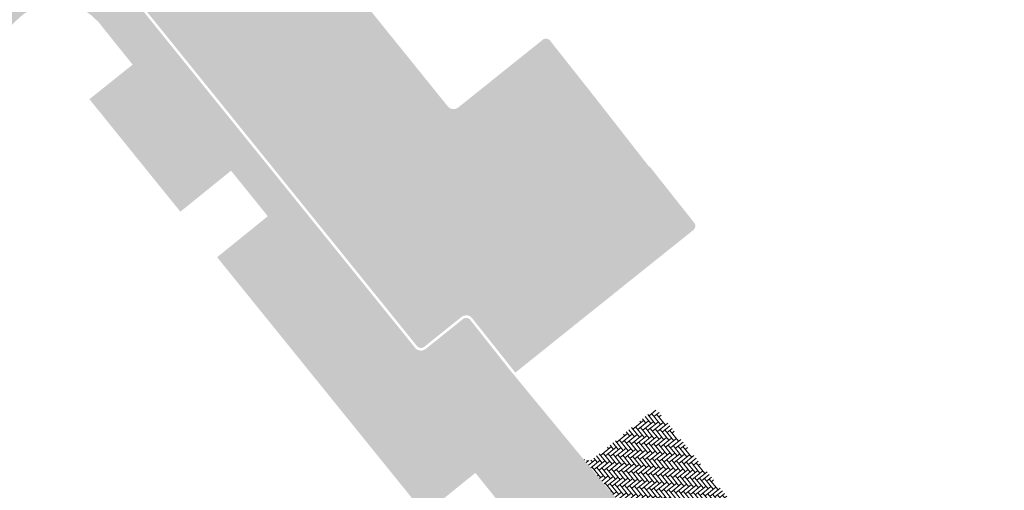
# Model space of a CAD drawing. Header units: metres. Extents: x 93002 to 93462, y 464845 to 465338.
# Tile 13 of 15: x 93344 to 93403, y 465136 to 465164. Entities that reach past the tile are written whole.
import ezdxf

# ---------------------------------------------------------------- set-up
doc = ezdxf.new("R2010")
doc.units = ezdxf.units.M
doc.layers.add('N-RO-GR-HEESTERS-A', color=62, linetype='CONTINUOUS', lineweight=18, transparency=0.2)
doc.layers.add('N-RO-VH-VERHARDING_STRAATBAKSTEEN-A', color=7, linetype='CONTINUOUS', lineweight=9, true_color=0xaa7a7a)
doc.layers.add('N-RO-VH-VERHARDING_TEGEL-A-200', color=252, linetype='CONTINUOUS', lineweight=9)
pattern_1 = [(128.9, (13.79169252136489, 16.91912794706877), (-0.4576880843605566, 0.2089177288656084), [0.45, -0.45]), (218.9, (13.79169252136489, 16.91912794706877), (0.282583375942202, -0.3502094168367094), [])]
pattern_2 = [(129.1, (1.650574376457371, -11.04544749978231), (-0.2911914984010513, 0.03009171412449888), [0.828, -0.414]), (39.10000000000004, (1.168649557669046, -11.43709717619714), (-0.2911914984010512, 0.03009171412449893), [0.8280000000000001, -0.414])]

msp = doc.modelspace()

# ---------------------------------------------------------------- hatches: boundary and pattern name
at = {"layer": 'N-RO-GR-HEESTERS-A', "true_color": 0xed1f24, "transparency": 33554687}
h = msp.add_hatch(dxfattribs=at)
h.set_pattern_fill('CROSS', color=240, scale=0.05)
h.set_pattern_definition([(0, (0, 0), (0.3175, 0.3175), [0.15875, -0.4762500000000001]), (90, (0.079375, -0.079375), (-0.3175, 0.3175), [0.15875, -0.4762500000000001])])
edge = h.paths.add_edge_path()
edge.add_arc((93349.89507808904, 465182.8359182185), 0.2999999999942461, 308.9558982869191, 398.998949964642)
edge.add_line((93350.1282253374, 465183.024710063), (93349.34170993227, 465183.9960120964))
edge.add_arc((93349.69987276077, 465184.2818967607), 0.4582691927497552, 140.8111992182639, 218.5967789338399, ccw=False)
edge.add_line((93349.34468296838, 465184.5714668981), (93349.09727799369, 465184.8692755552))
edge.add_line((93349.09727799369, 465184.8692755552), (93354.03234631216, 465188.9690907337))
edge.add_line((93354.03234631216, 465188.9690907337), (93352.15361667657, 465191.2850095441))
edge.add_line((93352.15361667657, 465191.2850095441), (93316.46439094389, 465162.3196590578))
edge.add_line((93316.46439094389, 465162.3196590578), (93318.01350908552, 465160.4100751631))
edge.add_line((93318.01350908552, 465160.4100751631), (93331.77623802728, 465171.2293989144))
edge.add_line((93331.77623802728, 465171.2293989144), (93332.01551752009, 465170.9250232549))
edge.add_arc((93332.22630578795, 465170.5274452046), 0.4499999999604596, 38.17202689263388, 117.93167859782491, ccw=False)
edge.add_line((93332.58007721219, 465170.8055562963), (93333.3526080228, 465169.8228578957))
edge.add_arc((93333.58845563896, 465170.0082652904), 0.3000000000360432, 218.1720269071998, 308.1720268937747)
edge.add_line((93333.77386303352, 465169.7724176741), (93337.59697026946, 465172.7778852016))
edge.add_arc((92973.37291878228, 465648.5345371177), 599.169050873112, 307.4365112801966, 308.9558982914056)
at = {"layer": 'N-RO-VH-VERHARDING_STRAATBAKSTEEN-A', "true_color": 0x794e4e}
h = msp.add_hatch(dxfattribs=at)
h.set_pattern_fill('DF-KEPER', color=27, scale=3, angle=129.1)
h.set_pattern_definition(pattern_2)
edge = h.paths.add_edge_path()
edge.add_arc((93383.87736854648, 465151.6388836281), 0.2999999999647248, 308.667868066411, 398.3867923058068)
edge.add_line((93384.11251953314, 465151.8251737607), (93381.44846471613, 465155.1879665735))
edge.add_line((93381.44846471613, 465155.1879665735), (93370.24239997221, 465146.2205292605))
edge.add_arc((93370.52356217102, 465145.869177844), 0.4499999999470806, 38.38679228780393, 128.6678680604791, ccw=False)
edge.add_line((93370.87628865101, 465146.1486130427), (93373.44958191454, 465142.9100176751))
edge.add_line((93373.44958191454, 465142.9100176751), (93384.06481001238, 465151.4046493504))
edge = h.paths.add_edge_path()
edge.add_line((93378.24143320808, 465159.2361499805), (93375.51211828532, 465162.6813195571))
edge.add_arc((93375.27696729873, 465162.4950294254), 0.2999999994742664, 38.38679219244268, 128.667868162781)
edge.add_line((93375.08952583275, 465162.7292637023), (93370.0516182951, 465158.6977753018))
edge.add_arc((93369.77045609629, 465159.0491267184), 0.4500000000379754, 218.9511908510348, 308.6678680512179, ccw=False)
edge.add_line((93369.42049929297, 465158.7662305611), (93359.90959743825, 465170.5316954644))
edge.add_arc((93359.6762929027, 465170.3430980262), 0.3000000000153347, 38.95119084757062, 128.9511908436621)
edge.add_line((93359.4876954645, 465170.5764025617), (93356.18254787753, 465167.9046055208))
edge.add_arc((93355.89965172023, 465168.2545623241), 0.4499999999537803, 218.9511908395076, 308.95119084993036, ccw=False)
edge.add_line((93355.54969491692, 465167.9716661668), (93368.75069211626, 465151.641367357))
edge.add_line((93368.75069211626, 465151.641367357), (93372.928, 465155.052))
edge.add_line((93372.928, 465155.052), (93378.24143320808, 465159.2361499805))
h = msp.add_hatch(dxfattribs=at)
h.set_pattern_fill('DF-KEPER', color=27, scale=3, angle=174.1)
h.set_pattern_definition([(174.1, (94357.16091574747, 464594.0460093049), (-0.2271815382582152, -0.184625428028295), [0.8280000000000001, -0.414]), (84.10000000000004, (94357.09708158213, 464593.4282988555), (-0.2271815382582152, -0.1846254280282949), [0.8280000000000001, -0.414])])
edge = h.paths.add_edge_path()
edge.add_line((93381.43777293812, 465155.1434503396), (93378.24143320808, 465159.2361499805))
edge.add_line((93378.24143320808, 465159.2361499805), (93372.928, 465155.052))
edge.add_line((93372.928, 465155.052), (93368.75069211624, 465151.641367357))
edge.add_line((93368.75069211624, 465151.641367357), (93355.54969491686, 465167.9716661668))
edge.add_line((93355.54969491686, 465167.9716661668), (93354.11783579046, 465169.7429480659))
edge.add_line((93354.11783579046, 465169.7429480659), (93349.92755887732, 465166.3368074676))
edge.add_line((93349.92755887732, 465166.3368074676), (93367.59350941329, 465144.4831363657))
edge.add_arc((93367.82681394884, 465144.6717338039), 0.3000000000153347, 218.9511908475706, 308.6678680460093)
edge.add_line((93368.01425541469, 465144.4374995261), (93370.2423999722, 465146.2205292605))
edge.add_line((93370.2423999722, 465146.2205292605), (93381.43777293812, 465155.1434503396))
h = msp.add_hatch(dxfattribs=at)
h.set_pattern_fill('DF-KEPER', color=27, scale=3, angle=129.1)
h.set_pattern_definition(pattern_2)
edge = h.paths.add_edge_path()
edge.add_arc((93381.76506092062, 465140.3711257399), 0.3000000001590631, 38.95119086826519, 128.9511908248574)
edge.add_line((93381.5764634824, 465140.6044302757), (93378.07154246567, 465137.7711414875))
edge.add_arc((93377.78864630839, 465138.1210982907), 0.4499999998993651, 219.5177643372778, 308.95119085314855, ccw=False)
edge.add_line((93377.44150400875, 465137.8347554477), (93388.7657117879, 465124.2347262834))
edge.add_arc((93389.11630550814, 465124.5175548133), 0.4504530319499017, 128.9742108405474, 218.8935716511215, ccw=False)
edge.add_line((93388.83298382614, 465124.8677501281), (93392.13792002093, 465127.5393762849))
edge.add_arc((93391.9493225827, 465127.7726808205), 0.3000000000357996, 308.9511908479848, 398.9511908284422)
edge.add_line((93392.18262711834, 465127.9612782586), (93381.99836545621, 465140.5597231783))
at = {"layer": 'N-RO-VH-VERHARDING_TEGEL-A-200'}
h = msp.add_hatch(dxfattribs=at)
h.set_pattern_fill('AVH-TEGEL_300X300_HALFST', color=256, scale=1.5, angle=128.9, pattern_type=2)
h.set_pattern_definition(pattern_1)
edge = h.paths.add_edge_path()
edge.add_line((93386.99539096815, 465200.7518445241), (93383.1477181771, 465197.6209713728))
edge.add_line((93383.1477181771, 465197.6209713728), (93383.47060379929, 465197.7710992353))
edge.add_line((93383.47060379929, 465197.7710992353), (93383.70119595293, 465197.8597885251))
edge.add_line((93383.70119595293, 465197.8597885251), (93383.98609139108, 465197.9445423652))
edge.add_line((93383.98609139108, 465197.9445423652), (93384.27815430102, 465198.0078567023))
edge.add_line((93384.27815430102, 465198.0078567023), (93384.57344272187, 465198.0477053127))
edge.add_line((93384.57344272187, 465198.0477053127), (93384.90627042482, 465198.0660051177))
edge.add_line((93384.90627042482, 465198.0660051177), (93385.16894612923, 465198.0579152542))
edge.add_line((93385.16894612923, 465198.0579152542), (93385.46510524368, 465198.0272781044))
edge.add_line((93385.46510524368, 465198.0272781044), (93385.75915590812, 465197.9752066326))
edge.add_line((93385.75915590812, 465197.9752066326), (93386.04732910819, 465197.8995867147))
edge.add_line((93386.04732910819, 465197.8995867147), (93386.32923992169, 465197.8015307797))
edge.add_line((93386.32923992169, 465197.8015307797), (93386.60186307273, 465197.6820667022))
edge.add_line((93386.60186307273, 465197.6820667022), (93386.8653432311, 465197.5421566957))
edge.add_line((93386.8653432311, 465197.5421566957), (93387.11669984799, 465197.3817380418))
edge.add_line((93387.11669984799, 465197.3817380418), (93387.35470078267, 465197.2019605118))
edge.add_line((93387.35470078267, 465197.2019605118), (93387.577357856, 465197.0048375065))
edge.add_line((93387.577357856, 465197.0048375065), (93387.78467916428, 465196.7903671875))
edge.add_line((93387.78467916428, 465196.7903671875), (93389.33796716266, 465194.8774001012))
edge.add_line((93389.33796716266, 465194.8774001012), (93386.66194549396, 465192.8327077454))
edge.add_line((93386.66194549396, 465192.8327077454), (93386.58695430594, 465192.6475022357))
edge.add_line((93386.58695430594, 465192.6475022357), (93391.56, 465186.51))
edge.add_line((93391.56, 465186.51), (93394.58, 465188.95))
edge.add_line((93394.58, 465188.95), (93396.84, 465186.15))
edge.add_line((93396.84, 465186.15), (93393.83, 465183.71))
edge.add_line((93393.83, 465183.71), (93406.02, 465168.62))
edge.add_line((93406.02, 465168.62), (93409.04000000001, 465171.07))
edge.add_line((93409.04000000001, 465171.07), (93411.3, 465168.27))
edge.add_line((93411.3, 465168.27), (93408.29000000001, 465165.83))
edge.add_line((93408.29000000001, 465165.83), (93415.73552180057, 465156.6366567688))
edge.add_line((93415.73552180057, 465156.6366567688), (93419.90473096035, 465160.012882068))
edge.add_arc((93419.7159326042, 465160.2460240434), 0.2999999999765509, 309.0005502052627, 399.0017614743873)
edge.add_line((93419.94907058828, 465160.4348273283), (93416.62319885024, 465164.5416736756))
edge.add_line((93416.62319885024, 465164.5416736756), (93388.05785159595, 465199.8722670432))
edge.add_line((93388.05785159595, 465199.8722670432), (93388.17469364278, 465199.9667356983))
edge.add_line((93388.17469364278, 465199.9667356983), (93386.99539096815, 465200.7518445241))
h = msp.add_hatch(dxfattribs=at)
h.set_pattern_fill('AVH-TEGEL_300X300_HALFST', color=256, scale=1.5, angle=46, pattern_type=2)
h.set_pattern_definition([(46, (13.79169252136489, 16.91912794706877), (0.1507448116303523, 0.4800010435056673), [0.45, -0.45]), (136, (13.79169252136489, 16.91912794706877), (-0.3125962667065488, -0.3237029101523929), [])])
edge = h.paths.add_edge_path()
edge.add_line((93344.72337115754, 465170.0126526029), (93344.31757937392, 465170.4546175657))
edge.add_line((93344.31757937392, 465170.4546175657), (93342.99168448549, 465169.2372422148))
edge.add_line((93342.99168448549, 465169.2372422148), (93343.66800412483, 465168.5006339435))
edge.add_arc((93342.9313958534, 465167.8243143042), 1.000000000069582, -47.44328819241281, 42.556711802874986, ccw=False)
edge.add_line((93343.60771549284, 465167.0877060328), (93342.7792941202, 465166.3270878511))
edge.add_line((93342.7792941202, 465166.3270878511), (93338.75356049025, 465162.4560292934))
edge.add_arc((94770.24390133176, 463677.7967441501), 2062.37188423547, 133.9554655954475, 134.4938470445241)
edge.add_arc((94770.24470740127, 463677.7959159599), 2062.373039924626, 134.4938468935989, 134.7737727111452)
edge.add_arc((93316.99494997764, 465142.5672800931), 0.995566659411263, 224.3781088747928, 314.77377271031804, ccw=False)
edge.add_line((93316.28337871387, 465141.8709904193), (93315.57853859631, 465142.5765771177))
edge.add_arc((94770.2446997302, 463677.7959237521), 2064.373028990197, 134.8014982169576, 134.8514528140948)
edge.add_line((93314.3019901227, 465141.3077375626), (93313.93719532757, 465140.9662610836))
edge.add_line((93313.93719532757, 465140.9662610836), (93314.37318144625, 465140.5315681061))
edge.add_line((93314.37318144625, 465140.5315681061), (93316.01409589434, 465136.5442127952))
edge.add_line((93316.01409589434, 465136.5442127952), (93328.52344551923, 465149.2425860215))
edge.add_line((93328.52344551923, 465149.2425860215), (93334.40540658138, 465155.0305317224))
edge.add_line((93334.40540658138, 465155.0305317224), (93342.70493331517, 465162.9060315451))
edge.add_line((93342.70493331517, 465162.9060315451), (93343.9799259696, 465164.1168736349))
edge.add_line((93343.9799259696, 465164.1168736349), (93348.03068069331, 465167.8514899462))
edge.add_line((93348.03068069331, 465167.8514899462), (93344.72337115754, 465170.0126526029))
h = msp.add_hatch(dxfattribs=at)
h.set_pattern_fill('AVH-TEGEL_300X300_HALFST', color=256, scale=1.5, angle=128.9, pattern_type=2)
h.set_pattern_definition(pattern_1)
edge = h.paths.add_edge_path()
edge.add_arc((93367.82681394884, 465144.6717338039), 0.4500000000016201, 218.9511908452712, 308.66786805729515, ccw=False)
edge.add_line((93367.47685714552, 465144.3888376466), (93360.33104212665, 465153.2285709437))
edge.add_line((93360.33104212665, 465153.2285709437), (93349.33940781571, 465166.825776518))
edge.add_line((93349.33940781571, 465166.825776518), (93349.4560600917, 465166.9200752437))
edge.add_line((93349.4560600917, 465166.9200752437), (93348.03068069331, 465167.8514899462))
edge.add_line((93348.03068069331, 465167.8514899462), (93343.9799259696, 465164.1168736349))
edge.add_line((93343.9799259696, 465164.1168736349), (93344.20684447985, 465164.2914263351))
edge.add_line((93344.20684447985, 465164.2914263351), (93344.44654622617, 465164.4461056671))
edge.add_arc((93346.12171438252, 465161.5801430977), 3.319627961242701, 57.29107588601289, 120.3064801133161, ccw=False)
edge.add_line((93347.91554633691, 465164.3733664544), (93348.19793447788, 465164.1735992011))
edge.add_line((93348.19793447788, 465164.1735992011), (93348.61096126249, 465163.7800589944))
edge.add_line((93348.61096126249, 465163.7800589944), (93350.64655520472, 465161.2445002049))
edge.add_line((93350.64655520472, 465161.2445002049), (93348.0703324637, 465159.1873887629))
edge.add_line((93348.0703324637, 465159.1873887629), (93348.40000000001, 465158.78))
edge.add_line((93348.40000000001, 465158.78), (93353.49, 465152.49))
edge.add_line((93353.49, 465152.49), (93356.51, 465154.93))
edge.add_line((93356.51, 465154.93), (93358.7, 465152.22))
edge.add_line((93358.7, 465152.22), (93355.68000000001, 465149.78))
edge.add_line((93355.68000000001, 465149.78), (93368.05, 465134.5))
edge.add_line((93368.05, 465134.5), (93371.07, 465136.94))
edge.add_line((93371.07, 465136.94), (93373.26, 465134.22))
edge.add_line((93373.26, 465134.22), (93370.25, 465131.78))
edge.add_line((93370.25, 465131.78), (93379.99, 465119.74))
edge.add_line((93379.99, 465119.74), (93383.01, 465122.18))
edge.add_line((93383.01, 465122.18), (93385.19, 465119.47))
edge.add_line((93385.19, 465119.47), (93382.17, 465117.03))
edge.add_line((93382.17, 465117.03), (93384.79000000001, 465113.8))
edge.add_line((93384.79000000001, 465113.8), (93392.04629726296, 465119.701162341))
edge.add_arc((93391.8464601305, 465119.9386302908), 0.3103641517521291, 310.0817203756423, 409.4120781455)
edge.add_line((93392.04838743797, 465120.1743234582), (93388.7659231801, 465124.2348971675))
edge.add_line((93388.7659231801, 465124.2348971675), (93377.44150400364, 465137.8347554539))
edge.add_line((93377.44150400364, 465137.8347554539), (93373.14013079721, 465143.049443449))
edge.add_line((93373.14013079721, 465143.049443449), (93370.75871315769, 465146.0554679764))
edge.add_arc((93370.52356217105, 465145.869177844), 0.2999999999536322, 38.38679229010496, 128.667868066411)
edge.add_line((93370.33612070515, 465146.1034121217), (93368.10797614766, 465144.3203823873))

doc.saveas('drawing.dxf')
